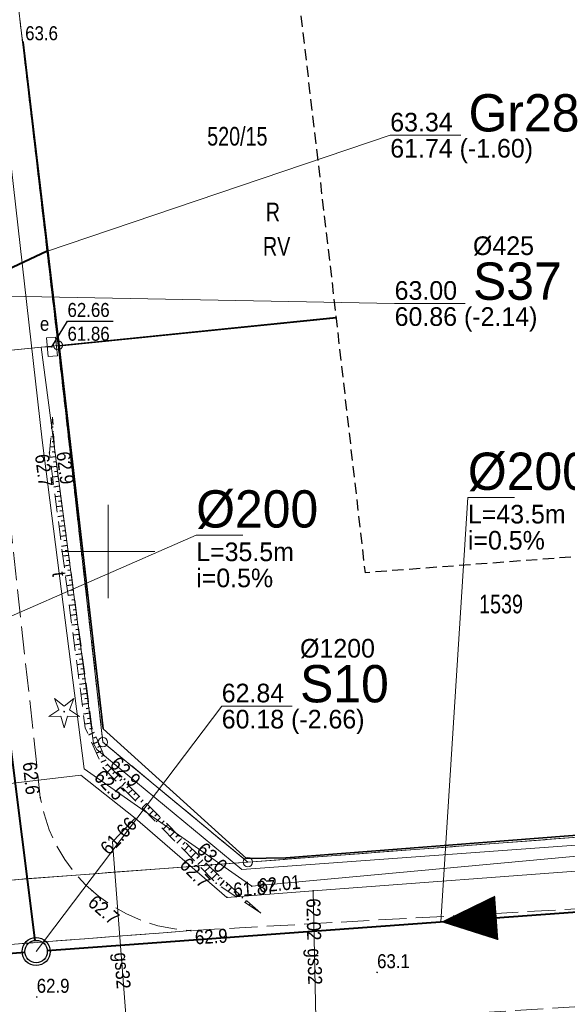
# Model space of a CAD drawing. Header units: metres. Extents: x 6473643 to 6474152, y 5887143 to 5887462.
# Tile 22 of 35: x 6473895 to 6473925, y 5887326 to 5887379. Entities that reach past the tile are written whole.
import ezdxf
from ezdxf.enums import TextEntityAlignment as Align

# ---------------------------------------------------------------- set-up
doc = ezdxf.new("R2010")
doc.units = ezdxf.units.M
doc.header["$MEASUREMENT"] = 0
for name, pattern in [('0.5_0.5', [1, 0.5, -0.5]), ('1.0_0.5', [1.5, 1, -0.5]), ('1.5_0.5', [2, 1.5, -0.5]), ('2', [0.9, 0.6, -0.3]), ('219-500', [0])]:
    doc.linetypes.add(name, pattern=pattern)
doc.layers.get('0').update_dxf_attribs({"color": 2, "linetype": 'CONTINUOUS', "lineweight": 5})
for name, color, linetype in [('000 Inne (niezydentyfikowane)', 7, 'CONTINUOUS'), ('202-punkt graniczny', 7, 'CONTINUOUS'), ('209-oznaczenie konturu klasyfikacyjnego', 7, 'CONTINUOUS'), ('210-oznaczenie konturu użytku gruntowego', 7, 'CONTINUOUS'), ('211-numer działki ewidencyjnej', 7, 'CONTINUOUS'), ('217-kontur klasyfikacyjny', 7, 'CONTINUOUS'), ('218-kontur użytku gruntowego', 7, 'CONTINUOUS'), ('219-działka ewidencyjna', 7, 'CONTINUOUS'), ('drzewo iglaste', 7, 'CONTINUOUS'), ('jezdnia', 7, 'CONTINUOUS'), ('ogrodzenie trwałe', 7, 'CONTINUOUS'), ('pikieta naturalna', 7, 'CONTINUOUS'), ('pikieta naturalna-Atr2', 7, 'CONTINUOUS'), ('przewód elektroenergetyczny podziemny', 7, 'CONTINUOUS'), ('przewód gazowy', 7, 'CONTINUOUS'), ('przewód gazowy-Atr1', 7, 'CONTINUOUS'), ('przewód telekomunikacyjny podziemny', 7, 'CONTINUOUS'), ('przewód telekomunikacyjny podziemny-Atr1', 7, 'CONTINUOUS'), ('rzedna', 7, 'CONTINUOUS'), ('rzedna-Atr2', 7, 'CONTINUOUS'), ('rzedna-Atr3', 7, 'CONTINUOUS'), ('SJ_16_Liczby', 7, 'CONTINUOUS'), ('SJ_27_Wymiary', 7, 'CONTINUOUS'), ('SJ_5_Węzły_1', 7, 'CONTINUOUS'), ('skarpa nieumocniona', 7, 'CONTINUOUS'), ('szafa elektroenergetyczna lub kontener', 7, 'CONTINUOUS'), ('szafa elektroenergetyczna lub kontener-Atr17', 7, 'CONTINUOUS'), ('Wstawianie ramki sekcyjnej z opisem', 7, 'CONTINUOUS'), ('Zakres', 7, 'CONTINUOUS')]:
    doc.layers.add(name, color=color, linetype=linetype)
for name, color, linetype, lineweight in [('SJ_19_Opis_Pz_1', 7, 'CONTINUOUS', 20), ('SJ_26_Teksty', 7, 'CONTINUOUS', 20), ('SJ_28_Linie_odn', 7, 'CONTINUOUS', 20), ('SJ_8_KS_GRAWITA_1', 34, 'CONTINUOUS', 40), ('SJ_8_KS_PRZYŁĄCZA', 40, 'CONTINUOUS', 40)]:
    doc.layers.add(name, color=color, linetype=linetype, lineweight=lineweight)
doc.styles.add('OPISOWY', font='GOTHIC.TTF')
doc.styles.get("Standard").update_dxf_attribs({"font": 'Working1250', "width": 0.75})
doc.linetypes.add('902-500', pattern='A,3.75,0,[1,ksztalty.shx,S=0.5,R=0,X=0,Y=0],3.75', length=7.5)

# ---------------------------------------------------------------- blocks, each defined once
blk = doc.blocks.new('202')
at = {"color": 0, "linetype": 'Continuous', "lineweight": 0}
blk.add_circle((0, 0), 0.25, dxfattribs=at)
blk = doc.blocks.new('PW01')
at = {"linetype": 'Continuous', "lineweight": 13}
h = blk.add_hatch(color=0, dxfattribs=at)
edge = h.paths.add_edge_path()
edge.add_arc((0, 0), 0.045, 0, 360)
blk = doc.blocks.new('US18')
at = {"color": 0, "linetype": 'Continuous', "lineweight": 13}
for p, q in [((-0.5, -0.25), (-0.5, 0.25)), ((-0.5, 0.25), (0.5, 0.25)), ((0.5, -0.25), (0.5, 0.25)), ((-0.5, -0.25), (0.5, -0.25))]:
    blk.add_line(p, q, dxfattribs=at)
blk = doc.blocks.new('OP011')
at = {"linetype": 'Continuous', "lineweight": 13}
h = blk.add_hatch(color=0, dxfattribs=at)
edge = h.paths.add_edge_path()
edge.add_arc((0, 0), 0.05, 0, 360)
at = {"color": 0, "linetype": 'Continuous', "lineweight": 13}
for p, q in [((-0.283, 0.093), (-0.512, 0.706)), ((-0.512, 0.706), (0, 0.299)), ((0, 0.299), (0.512, 0.706)), ((0.512, 0.706), (0.283, 0.093)), ((-0.828, -0.268), (-0.283, 0.093)), ((0.283, 0.093), (0.828, -0.268)), ((-0.175, -0.24), (-0.828, -0.268)), ((0, -0.87), (-0.175, -0.24)), ((0.175, -0.24), (0, -0.87)), ((0.828, -0.268), (0.175, -0.24))]:
    blk.add_line(p, q, dxfattribs=at)

msp = doc.modelspace()

# ---------------------------------------------------------------- linework, layer by layer
at = {"layer": '000 Inne (niezydentyfikowane)', "color": 7, "linetype": 'Continuous', "lineweight": 25, "flags": 128}
for points in [[(6473897.04, 5887356.94), (6473897.02, 5887356.94)], [(6473897.04, 5887356.94), (6473897.02, 5887356.94)], [(6473897.05, 5887356.67), (6473896.97, 5887356.67)], [(6473897.05, 5887356.67), (6473896.97, 5887356.67)], [(6473897.07, 5887356.41), (6473897.01, 5887356.4)], [(6473897.07, 5887356.41), (6473897.01, 5887356.4)], [(6473897.09, 5887356.14), (6473896.93, 5887356.13)], [(6473897.09, 5887356.14), (6473896.93, 5887356.13)], [(6473897.1, 5887355.87), (6473897, 5887355.87)], [(6473897.1, 5887355.87), (6473897, 5887355.87)], [(6473897.12, 5887355.61), (6473896.88, 5887355.59)], [(6473897.12, 5887355.61), (6473896.88, 5887355.59)], [(6473897.14, 5887355.34), (6473897, 5887355.33)], [(6473897.14, 5887355.34), (6473897, 5887355.33)], [(6473897.17, 5887355.08), (6473896.88, 5887355.04)], [(6473897.17, 5887355.08), (6473896.88, 5887355.04)], [(6473897.21, 5887354.81), (6473897.06, 5887354.79)], [(6473897.21, 5887354.81), (6473897.06, 5887354.79)], [(6473897.24, 5887354.55), (6473896.95, 5887354.51)], [(6473897.24, 5887354.55), (6473896.95, 5887354.51)], [(6473897.28, 5887354.28), (6473897.13, 5887354.26)], [(6473897.28, 5887354.28), (6473897.13, 5887354.26)], [(6473897.32, 5887354.02), (6473897.02, 5887353.98)], [(6473897.32, 5887354.02), (6473897.02, 5887353.98)], [(6473897.35, 5887353.75), (6473897.2, 5887353.73)], [(6473897.35, 5887353.75), (6473897.2, 5887353.73)], [(6473897.39, 5887353.49), (6473897.09, 5887353.45)], [(6473897.39, 5887353.49), (6473897.09, 5887353.45)], [(6473897.42, 5887353.22), (6473897.27, 5887353.2)], [(6473897.42, 5887353.22), (6473897.27, 5887353.2)], [(6473897.46, 5887352.96), (6473897.16, 5887352.92)], [(6473897.46, 5887352.96), (6473897.16, 5887352.92)], [(6473897.49, 5887352.69), (6473897.34, 5887352.67)], [(6473897.49, 5887352.69), (6473897.34, 5887352.67)], [(6473897.53, 5887352.43), (6473897.23, 5887352.39)], [(6473897.53, 5887352.43), (6473897.23, 5887352.39)], [(6473897.57, 5887352.17), (6473897.41, 5887352.15)], [(6473897.57, 5887352.17), (6473897.41, 5887352.15)], [(6473897.6, 5887351.9), (6473897.3, 5887351.86)], [(6473897.6, 5887351.9), (6473897.3, 5887351.86)], [(6473897.64, 5887351.64), (6473897.48, 5887351.62)], [(6473897.64, 5887351.64), (6473897.48, 5887351.62)], [(6473897.67, 5887351.37), (6473897.37, 5887351.33)], [(6473897.67, 5887351.37), (6473897.37, 5887351.33)], [(6473897.71, 5887351.11), (6473897.55, 5887351.09)], [(6473897.71, 5887351.11), (6473897.55, 5887351.09)], [(6473897.74, 5887350.84), (6473897.43, 5887350.8)], [(6473897.74, 5887350.84), (6473897.43, 5887350.8)], [(6473897.78, 5887350.58), (6473897.62, 5887350.56)], [(6473897.78, 5887350.58), (6473897.62, 5887350.56)], [(6473897.82, 5887350.31), (6473897.5, 5887350.27)], [(6473897.82, 5887350.31), (6473897.5, 5887350.27)], [(6473897.85, 5887350.05), (6473897.69, 5887350.03)], [(6473897.85, 5887350.05), (6473897.69, 5887350.03)], [(6473897.89, 5887349.79), (6473897.57, 5887349.74)], [(6473897.89, 5887349.79), (6473897.57, 5887349.74)], [(6473897.92, 5887349.52), (6473897.76, 5887349.5)], [(6473897.92, 5887349.52), (6473897.76, 5887349.5)], [(6473897.96, 5887349.26), (6473897.64, 5887349.21)], [(6473897.96, 5887349.26), (6473897.64, 5887349.21)], [(6473897.99, 5887348.99), (6473897.83, 5887348.97)], [(6473897.99, 5887348.99), (6473897.83, 5887348.97)], [(6473898.03, 5887348.73), (6473897.71, 5887348.68)], [(6473898.03, 5887348.73), (6473897.71, 5887348.68)], [(6473898.07, 5887348.46), (6473897.91, 5887348.44)], [(6473898.07, 5887348.46), (6473897.91, 5887348.44)], [(6473898.1, 5887348.2), (6473897.78, 5887348.16)], [(6473898.1, 5887348.2), (6473897.78, 5887348.16)], [(6473898.14, 5887347.93), (6473897.98, 5887347.91)], [(6473898.14, 5887347.93), (6473897.98, 5887347.91)], [(6473898.17, 5887347.67), (6473897.85, 5887347.63)], [(6473898.17, 5887347.67), (6473897.85, 5887347.63)], [(6473898.21, 5887347.41), (6473898.05, 5887347.38)], [(6473898.21, 5887347.41), (6473898.05, 5887347.38)], [(6473898.24, 5887347.14), (6473897.92, 5887347.1)], [(6473898.24, 5887347.14), (6473897.92, 5887347.1)], [(6473898.28, 5887346.88), (6473898.12, 5887346.85)], [(6473898.28, 5887346.88), (6473898.12, 5887346.85)], [(6473898.32, 5887346.61), (6473897.99, 5887346.57)], [(6473898.32, 5887346.61), (6473897.99, 5887346.57)], [(6473898.35, 5887346.35), (6473898.19, 5887346.32)], [(6473898.35, 5887346.35), (6473898.19, 5887346.32)], [(6473898.39, 5887346.08), (6473898.05, 5887346.04)], [(6473898.39, 5887346.08), (6473898.05, 5887346.04)], [(6473898.42, 5887345.82), (6473898.26, 5887345.8)], [(6473898.42, 5887345.82), (6473898.26, 5887345.8)], [(6473898.46, 5887345.55), (6473898.12, 5887345.51)], [(6473898.46, 5887345.55), (6473898.12, 5887345.51)], [(6473898.49, 5887345.29), (6473898.33, 5887345.27)], [(6473898.49, 5887345.29), (6473898.33, 5887345.27)], [(6473898.53, 5887345.02), (6473898.19, 5887344.98)], [(6473898.53, 5887345.02), (6473898.19, 5887344.98)], [(6473898.57, 5887344.76), (6473898.4, 5887344.74)], [(6473898.57, 5887344.76), (6473898.4, 5887344.74)], [(6473898.6, 5887344.5), (6473898.26, 5887344.45)], [(6473898.6, 5887344.5), (6473898.26, 5887344.45)], [(6473898.64, 5887344.23), (6473898.47, 5887344.21)], [(6473898.64, 5887344.23), (6473898.47, 5887344.21)], [(6473898.67, 5887343.97), (6473898.33, 5887343.92)], [(6473898.67, 5887343.97), (6473898.33, 5887343.92)], [(6473898.71, 5887343.7), (6473898.54, 5887343.68)], [(6473898.71, 5887343.7), (6473898.54, 5887343.68)], [(6473898.74, 5887343.44), (6473898.4, 5887343.39)], [(6473898.74, 5887343.44), (6473898.4, 5887343.39)], [(6473898.78, 5887343.17), (6473898.61, 5887343.15)], [(6473898.78, 5887343.17), (6473898.61, 5887343.15)], [(6473898.82, 5887342.91), (6473898.47, 5887342.86)], [(6473898.82, 5887342.91), (6473898.47, 5887342.86)], [(6473898.85, 5887342.64), (6473898.68, 5887342.62)], [(6473898.85, 5887342.64), (6473898.68, 5887342.62)], [(6473898.89, 5887342.38), (6473898.54, 5887342.33)], [(6473898.89, 5887342.38), (6473898.54, 5887342.33)], [(6473898.92, 5887342.12), (6473898.75, 5887342.09)], [(6473898.92, 5887342.12), (6473898.75, 5887342.09)], [(6473898.96, 5887341.85), (6473898.61, 5887341.8)], [(6473898.96, 5887341.85), (6473898.61, 5887341.8)], [(6473898.99, 5887341.59), (6473898.82, 5887341.56)], [(6473898.99, 5887341.59), (6473898.82, 5887341.56)], [(6473899.03, 5887341.32), (6473898.67, 5887341.27)], [(6473899.03, 5887341.32), (6473898.67, 5887341.27)], [(6473899.07, 5887341.06), (6473898.89, 5887341.03)], [(6473899.07, 5887341.06), (6473898.89, 5887341.03)], [(6473899.1, 5887340.79), (6473898.74, 5887340.74)], [(6473899.1, 5887340.79), (6473898.74, 5887340.74)], [(6473899.15, 5887340.53), (6473898.99, 5887340.47)], [(6473899.15, 5887340.53), (6473898.99, 5887340.47)], [(6473899.25, 5887340.29), (6473898.94, 5887340.15)], [(6473899.25, 5887340.29), (6473898.94, 5887340.15)], [(6473899.36, 5887340.04), (6473899.21, 5887339.98)], [(6473899.36, 5887340.04), (6473899.21, 5887339.98)], [(6473899.46, 5887339.79), (6473899.16, 5887339.67)], [(6473899.46, 5887339.79), (6473899.16, 5887339.67)], [(6473899.57, 5887339.55), (6473899.42, 5887339.49)], [(6473899.57, 5887339.55), (6473899.42, 5887339.49)], [(6473899.67, 5887339.3), (6473899.38, 5887339.18)], [(6473899.67, 5887339.3), (6473899.38, 5887339.18)], [(6473899.88, 5887338.81), (6473899.6, 5887338.69)], [(6473899.88, 5887338.81), (6473899.6, 5887338.69)], [(6473899.77, 5887339.06), (6473899.63, 5887339)], [(6473899.77, 5887339.06), (6473899.63, 5887339)], [(6473899.98, 5887338.57), (6473899.85, 5887338.51)], [(6473899.98, 5887338.57), (6473899.85, 5887338.51)], [(6473900.17, 5887338.37), (6473899.96, 5887338.17)], [(6473900.17, 5887338.37), (6473899.96, 5887338.17)], [(6473900.36, 5887338.19), (6473900.25, 5887338.08)], [(6473900.36, 5887338.19), (6473900.25, 5887338.08)], [(6473900.54, 5887338), (6473900.33, 5887337.78)], [(6473900.54, 5887338), (6473900.33, 5887337.78)], [(6473900.73, 5887337.81), (6473900.63, 5887337.7)], [(6473900.73, 5887337.81), (6473900.63, 5887337.7)], [(6473900.92, 5887337.62), (6473900.71, 5887337.4)], [(6473900.92, 5887337.62), (6473900.71, 5887337.4)], [(6473901.11, 5887337.43), (6473901, 5887337.32)], [(6473901.11, 5887337.43), (6473901, 5887337.32)], [(6473901.3, 5887337.24), (6473901.08, 5887337.02)], [(6473901.3, 5887337.24), (6473901.08, 5887337.02)], [(6473901.49, 5887337.05), (6473901.38, 5887336.94)], [(6473901.49, 5887337.05), (6473901.38, 5887336.94)], [(6473901.68, 5887336.87), (6473901.45, 5887336.64)], [(6473901.68, 5887336.87), (6473901.45, 5887336.64)], [(6473901.87, 5887336.68), (6473901.75, 5887336.56)], [(6473901.87, 5887336.68), (6473901.75, 5887336.56)], [(6473902.06, 5887336.49), (6473901.83, 5887336.26)], [(6473902.06, 5887336.49), (6473901.83, 5887336.26)], [(6473902.24, 5887336.3), (6473902.13, 5887336.18)], [(6473902.24, 5887336.3), (6473902.13, 5887336.18)], [(6473902.43, 5887336.11), (6473902.2, 5887335.88)], [(6473902.43, 5887336.11), (6473902.2, 5887335.88)], [(6473902.62, 5887335.92), (6473902.5, 5887335.8)], [(6473902.62, 5887335.92), (6473902.5, 5887335.8)], [(6473902.81, 5887335.73), (6473902.57, 5887335.5)], [(6473902.81, 5887335.73), (6473902.57, 5887335.5)], [(6473903, 5887335.55), (6473902.88, 5887335.43)], [(6473903, 5887335.55), (6473902.88, 5887335.43)], [(6473903.19, 5887335.36), (6473902.95, 5887335.11)], [(6473903.19, 5887335.36), (6473902.95, 5887335.11)], [(6473903.38, 5887335.17), (6473903.26, 5887335.05)], [(6473903.38, 5887335.17), (6473903.26, 5887335.05)], [(6473903.57, 5887334.98), (6473903.32, 5887334.73)], [(6473903.57, 5887334.98), (6473903.32, 5887334.73)], [(6473903.76, 5887334.79), (6473903.63, 5887334.67)], [(6473903.76, 5887334.79), (6473903.63, 5887334.67)], [(6473903.94, 5887334.6), (6473903.69, 5887334.35)], [(6473903.94, 5887334.6), (6473903.69, 5887334.35)], [(6473904.13, 5887334.41), (6473904.01, 5887334.29)], [(6473904.13, 5887334.41), (6473904.01, 5887334.29)], [(6473904.32, 5887334.23), (6473904.07, 5887333.97)], [(6473904.32, 5887334.23), (6473904.07, 5887333.97)], [(6473904.51, 5887334.04), (6473904.38, 5887333.91)], [(6473904.51, 5887334.04), (6473904.38, 5887333.91)], [(6473904.7, 5887333.85), (6473904.44, 5887333.59)], [(6473904.7, 5887333.85), (6473904.44, 5887333.59)], [(6473904.89, 5887333.66), (6473904.76, 5887333.53)], [(6473904.89, 5887333.66), (6473904.76, 5887333.53)], [(6473905.08, 5887333.47), (6473904.81, 5887333.21)], [(6473905.08, 5887333.47), (6473904.81, 5887333.21)], [(6473905.27, 5887333.28), (6473905.13, 5887333.15)], [(6473905.27, 5887333.28), (6473905.13, 5887333.15)], [(6473905.45, 5887333.09), (6473905.19, 5887332.83)], [(6473905.45, 5887333.09), (6473905.19, 5887332.83)], [(6473905.64, 5887332.91), (6473905.51, 5887332.77)], [(6473905.64, 5887332.91), (6473905.51, 5887332.77)], [(6473905.83, 5887332.72), (6473905.56, 5887332.44)], [(6473905.83, 5887332.72), (6473905.56, 5887332.44)], [(6473906.02, 5887332.53), (6473905.88, 5887332.39)], [(6473906.02, 5887332.53), (6473905.88, 5887332.39)], [(6473906.22, 5887332.35), (6473905.98, 5887332.08)], [(6473906.22, 5887332.35), (6473905.98, 5887332.08)], [(6473906.42, 5887332.17), (6473906.31, 5887332.05)], [(6473906.42, 5887332.17), (6473906.31, 5887332.05)], [(6473906.62, 5887331.99), (6473906.43, 5887331.78)], [(6473906.62, 5887331.99), (6473906.43, 5887331.78)], [(6473906.82, 5887331.82), (6473906.73, 5887331.72)], [(6473906.82, 5887331.82), (6473906.73, 5887331.72)], [(6473907.02, 5887331.64), (6473906.88, 5887331.48)], [(6473907.02, 5887331.64), (6473906.88, 5887331.48)], [(6473907.22, 5887331.46), (6473907.16, 5887331.4)], [(6473907.22, 5887331.46), (6473907.16, 5887331.4)], [(6473907.42, 5887331.29), (6473907.32, 5887331.18)], [(6473907.42, 5887331.29), (6473907.32, 5887331.18)], [(6473907.62, 5887331.11), (6473907.58, 5887331.07)], [(6473907.62, 5887331.11), (6473907.58, 5887331.07)], [(6473907.82, 5887330.93), (6473907.77, 5887330.88)], [(6473907.82, 5887330.93), (6473907.77, 5887330.88)]]:
    msp.add_lwpolyline(points, dxfattribs=at)
at = {"layer": '217-kontur klasyfikacyjny', "color": 3, "linetype": '1.5_0.5', "lineweight": 18, "flags": 128}
for points in [[(6473894.57, 5887384.5), (6473897.31, 5887361.05)], [(6473897.31, 5887361.05), (6473899.72, 5887339.77)], [(6473899.72, 5887339.77), (6473907.49, 5887333.34)], [(6473907.49, 5887333.34), (6473952.34, 5887336.73)]]:
    msp.add_lwpolyline(points, dxfattribs=at)
at = {"layer": '218-kontur użytku gruntowego', "color": 3, "linetype": '0.5_0.5', "lineweight": 18, "flags": 128}
for points in [[(6473897.31, 5887361.05), (6473894.57, 5887384.5)], [(6473894.57, 5887384.5), (6473897.31, 5887361.05)], [(6473899.72, 5887339.77), (6473897.31, 5887361.05)], [(6473897.31, 5887361.05), (6473899.72, 5887339.77)], [(6473907.49, 5887333.34), (6473899.72, 5887339.77)], [(6473899.72, 5887339.77), (6473907.49, 5887333.34)], [(6473907.49, 5887333.34), (6473952.34, 5887336.73)], [(6473952.34, 5887336.73), (6473907.49, 5887333.34)], [(6473884.55, 5887331.61), (6473907.49, 5887333.34)], [(6473907.49, 5887333.34), (6473884.55, 5887331.61)]]:
    msp.add_lwpolyline(points, dxfattribs=at)
at = {"layer": '219-działka ewidencyjna', "color": 7, "linetype": '219-500', "lineweight": 18, "flags": 128}
for points in [[(6473897.31, 5887361.05), (6473894.57, 5887384.5)], [(6473897.31, 5887361.05), (6473912.23, 5887362.562)], [(6473888.36, 5887360.14), (6473897.31, 5887361.05)], [(6473897.31, 5887361.05), (6473899.72, 5887339.77)], [(6473907.49, 5887333.34), (6473899.72, 5887339.77)], [(6473907.49, 5887333.34), (6473952.34, 5887336.73)], [(6473884.55, 5887331.61), (6473907.49, 5887333.34)]]:
    msp.add_lwpolyline(points, dxfattribs=at)
at = {"layer": 'jezdnia', "color": 7, "linetype": '1.5_0.5', "lineweight": 18, "flags": 128}
for points in [[(6473899.48, 5887331.52), (6473898.81, 5887332.11), (6473898.2, 5887332.77), (6473897.67, 5887333.49), (6473897.21, 5887334.26), (6473896.84, 5887335.08), (6473896.56, 5887335.93), (6473896.36, 5887336.8), (6473894.7, 5887352.01), (6473892.99, 5887367.8), (6473891.24, 5887383.95), (6473889.82, 5887400.38), (6473889.74, 5887402.66), (6473890.69, 5887405.97), (6473892.86, 5887408.74), (6473895.49, 5887410.16), (6473877.56, 5887406.9), (6473881.59, 5887405.23), (6473884.29, 5887402.93), (6473885.75, 5887399.69), (6473887.32, 5887383.63), (6473889.41, 5887367.37), (6473891.15, 5887351.58), (6473891.94, 5887336.15), (6473892.05, 5887335.51), (6473892.1, 5887334.86), (6473892.09, 5887334.2), (6473892.02, 5887333.55), (6473891.89, 5887332.91), (6473891.7, 5887332.29), (6473891.46, 5887331.69), (6473891.15, 5887331.11), (6473890.8, 5887330.56), (6473890.4, 5887330.05), (6473889.95, 5887329.57), (6473889.45, 5887329.14), (6473888.92, 5887328.76), (6473888.36, 5887328.43), (6473904.44, 5887329.67), (6473903.55, 5887329.76), (6473902.67, 5887329.93), (6473901.81, 5887330.2), (6473900.99, 5887330.56), (6473900.21, 5887331)], [(6473796.48, 5887317.98), (6473796.89, 5887313.95), (6473779.68, 5887310.45), (6473779.77, 5887309.16), (6473806.66, 5887313.71), (6473832.89, 5887317.8), (6473864.02, 5887321.27), (6473904.53, 5887324.33), (6473928.18, 5887325.77), (6473950.3, 5887326.96), (6473984.93, 5887329.56), (6474007.77, 5887330.78), (6474030.98, 5887332.22), (6474030.08, 5887338.4), (6474006.87, 5887336.63), (6473984.87, 5887334.82), (6473949.95, 5887332.02), (6473927.93, 5887330.99), (6473907.04, 5887329.82), (6473904.44, 5887329.67), (6473888.36, 5887328.43), (6473885.84, 5887328.17), (6473863.78, 5887325.93), (6473832.45, 5887322.41), (6473805.67, 5887319.05)]]:
    msp.add_lwpolyline(points, close=True, dxfattribs=at)
at = {"layer": 'ogrodzenie trwałe', "color": 7, "linetype": '902-500', "lineweight": 35, "flags": 128}
for points in [[(6473938.23, 5887335.81), (6473909.52, 5887333.57), (6473907.41, 5887333.54), (6473899.74, 5887340.49), (6473897.37, 5887361.02), (6473895.45, 5887377.31)], [(6473897.37, 5887361.02), (6473912.234, 5887362.525)]]:
    msp.add_lwpolyline(points, dxfattribs=at)
at = {"layer": 'przewód elektroenergetyczny podziemny', "color": 1, "linetype": 'Continuous', "lineweight": 18, "flags": 128}
for points in [[(6473831.86, 5887325.27), (6473863.26, 5887329.49), (6473877.21, 5887330.55), (6473884.59, 5887331.11), (6473884.93, 5887331.29), (6473891.12, 5887338.76), (6473891.06, 5887339.46), (6473889.26, 5887360.23), (6473896.41, 5887360.96), (6473899.22, 5887339.71), (6473899.4, 5887339.38), (6473907.17, 5887332.95), (6473927.54, 5887334.43), (6473952.38, 5887336.23), (6473958.66, 5887336.71), (6473959.66, 5887336.78), (6473984.28, 5887338.64)], [(6473896.41, 5887360.96), (6473896.98, 5887360.97)]]:
    msp.add_lwpolyline(points, dxfattribs=at)
at = {"layer": 'przewód gazowy', "color": 40, "linetype": 'Continuous', "lineweight": 18, "flags": 128}
for points in [[(6473984.21, 5887337.4), (6473964.97, 5887335.92), (6473949.07, 5887334.71), (6473944.14, 5887334.37), (6473926.74, 5887332.98), (6473910.99, 5887331.8), (6473906.37, 5887331.45), (6473901.44, 5887335.69), (6473898.54, 5887338), (6473892.16, 5887337.26), (6473891.18, 5887337.08), (6473885.29, 5887329.9), (6473861.68, 5887327.94), (6473846.99, 5887325.96), (6473832.41, 5887323.89), (6473813.49, 5887321.38), (6473793.81, 5887317.53), (6473774.19, 5887313.65), (6473755.22, 5887310.09), (6473736.37, 5887306.36), (6473711.47, 5887301.26), (6473705.4, 5887306.39), (6473698.93, 5887306.14), (6473698.16, 5887306.12)], [(6473901.11, 5887321.31), (6473901.23, 5887321.44), (6473900.24, 5887334.42), (6473901.44, 5887335.69)], [(6473911.34, 5887322.48), (6473911.16, 5887324.12), (6473910.99, 5887331.8)]]:
    msp.add_lwpolyline(points, dxfattribs=at)
at = {"layer": 'przewód telekomunikacyjny podziemny', "color": 30, "linetype": 'Continuous', "lineweight": 18, "flags": 128}
msp.add_lwpolyline([(6473889.67, 5887414.94), (6473889.85, 5887414.6), (6473891.42, 5887401.06), (6473893.37, 5887383.19), (6473896.46, 5887355.96), (6473898.72, 5887338.34), (6473907.7, 5887332.05), (6473925.7, 5887333.72)], dxfattribs=at)
at = {"layer": 'rzedna-Atr2', "color": 7, "flags": 128}
msp.add_lwpolyline([(6473896.98, 5887360.97), (6473897.82, 5887362.34), (6473900.262, 5887362.34)], dxfattribs=at)
at = {"layer": 'SJ_26_Teksty'}
for p, q in [((6473917.842, 5887330.132), (6473919.287, 5887352.898)), ((6473919.287, 5887352.898), (6473921.787, 5887352.898)), ((6473893.925, 5887346.146), (6473904.719, 5887350.879)), ((6473904.719, 5887350.879), (6473907.219, 5887350.879))]:
    msp.add_line(p, q, dxfattribs=at)
at = {"layer": 'SJ_28_Linie_odn'}
for points in [[(6473896.701, 5887366.081), (6473915.124, 5887372.317), (6473918.904, 5887372.317)], [(6473891.714, 5887363.746), (6473915.36, 5887363.292), (6473919.14, 5887363.292)], [(6473896.136, 5887328.547), (6473906.089, 5887341.707), (6473909.869, 5887341.707)]]:
    msp.add_lwpolyline(points, dxfattribs=at)
at = {"layer": 'SJ_5_Węzły_1'}
for radius in [0.75, 0.6]:
    msp.add_circle((6473896.136, 5887328.547), radius, dxfattribs=at)
at = {"layer": 'SJ_8_KS_GRAWITA_1'}
for p, q in [((6473891.741, 5887363.535), (6473896.061, 5887329.142)), ((6473938.949, 5887331.673), (6473896.734, 5887328.591)), ((6473895.538, 5887328.497), (6473881.598, 5887327.324))]:
    msp.add_line(p, q, dxfattribs=at)
msp.add_lwpolyline([(6473917.842, 5887330.132, 0, 2.4, 0), (6473920.833, 5887330.35, 0, 2.4, 0)], format="xyseb", dxfattribs=at)
at = {"layer": 'SJ_8_KS_PRZYŁĄCZA'}
msp.add_line((6473896.701, 5887366.081), (6473891.906, 5887363.836), dxfattribs=at)
at = {"layer": 'skarpa nieumocniona', "color": 7, "linetype": '1.0_0.5', "lineweight": 18, "flags": 128}
msp.add_lwpolyline([(6473908.19, 5887330.6), (6473906.08, 5887332.47), (6473899.99, 5887338.55), (6473899.13, 5887340.58), (6473897.14, 5887355.32), (6473897.02, 5887357.19), (6473896.85, 5887355.29), (6473898.77, 5887340.54), (6473899.73, 5887338.4), (6473905.79, 5887332.21)], close=True, dxfattribs=at)
msp.add_lwpolyline([(6473908.19, 5887330.6), (6473906.08, 5887332.47), (6473899.99, 5887338.55), (6473899.13, 5887340.58), (6473897.14, 5887355.32), (6473897.02, 5887357.19), (6473896.85, 5887355.29), (6473898.77, 5887340.54), (6473899.73, 5887338.4), (6473905.79, 5887332.21)], close=True, dxfattribs=at)
msp.add_lwpolyline([(6473908.19, 5887330.6), (6473906.08, 5887332.47), (6473899.99, 5887338.55), (6473899.13, 5887340.58), (6473897.14, 5887355.32), (6473897.02, 5887357.19), (6473896.85, 5887355.29), (6473898.77, 5887340.54), (6473899.73, 5887338.4), (6473905.79, 5887332.21)], close=True, dxfattribs=at)
msp.add_lwpolyline([(6473908.19, 5887330.6), (6473906.08, 5887332.47), (6473899.99, 5887338.55), (6473899.13, 5887340.58), (6473897.14, 5887355.32), (6473897.02, 5887357.19), (6473896.85, 5887355.29), (6473898.77, 5887340.54), (6473899.73, 5887338.4), (6473905.79, 5887332.21)], close=True, dxfattribs=at)
at = {"layer": 'Wstawianie ramki sekcyjnej z opisem', "color": 7, "linetype": 'Continuous', "lineweight": 13, "flags": 128}
for points in [[(6473900, 5887347.5), (6473900, 5887352.5)], [(6473897.5, 5887350), (6473902.5, 5887350)]]:
    msp.add_lwpolyline(points, dxfattribs=at)
at = {"layer": 'Zakres', "color": 5, "linetype": '2', "lineweight": 25, "flags": 128}
msp.add_lwpolyline([(6473676.81, 5887213.41), (6473667.74, 5887202.78), (6473659.01, 5887210.45), (6473646.22, 5887197.22), (6473711.04, 5887142.9), (6473724.09, 5887158.77), (6473713.27, 5887167.89), (6473715.19, 5887174.47), (6473715.74, 5887184.78), (6473715.02, 5887190.22), (6473713.69, 5887194.31), (6473713.69, 5887194.33), (6473711.51, 5887200.99), (6473711.05, 5887203.97), (6473710.6, 5887215.32), (6473712.4, 5887257.5), (6473712.5, 5887259.36), (6473715.25, 5887262.64), (6473716.97, 5887268.72), (6473717.54, 5887277.85), (6473718.7, 5887278.96), (6473734.03, 5887282.03), (6473761.49, 5887287.53), (6473786, 5887292.44), (6473816.32, 5887298.52), (6473820.72, 5887299.06), (6473856.75, 5887303.47), (6473865.02, 5887304.48), (6473879.04, 5887305.39), (6473905.86, 5887307.1), (6473929.16, 5887308.6), (6473952.76, 5887310.13), (6474012.11, 5887313.94), (6474012.19, 5887313.95), (6474034, 5887315.47), (6474034.15, 5887315.48), (6474067.2, 5887318.1), (6474070.83, 5887312.27), (6474109.78, 5887315.84), (6474119.74, 5887323.71), (6474125.77, 5887325.76), (6474130.41, 5887330.13), (6474132.82, 5887336.03), (6474132.55, 5887342.4), (6474129.75, 5887353.12), (6474127.58, 5887357.86), (6474123.91, 5887361.57), (6474119.19, 5887363.8), (6474113.99, 5887364.28), (6474112.58, 5887364.16), (6474098.55, 5887363.03), (6474089.61, 5887362.31), (6474048.91, 5887359.22), (6474048.87, 5887359.21), (6474015.96, 5887356.62), (6474003.54, 5887355.64), (6473983.11, 5887354.1), (6473951.21, 5887351.69), (6473913.79, 5887348.86), (6473912.21, 5887362.74), (6473912.21, 5887362.79), (6473909.47, 5887386.25), (6473908.51, 5887394.39), (6473921.49, 5887396.5), (6473947.61, 5887400.73), (6473971.66, 5887401.95), (6473989.34, 5887403.75), (6473994.99, 5887406.17), (6473999.9, 5887409.71), (6474003.01, 5887414.9), (6474003.81, 5887420.89), (6474002.18, 5887426.72), (6473998.38, 5887431.43), (6473993.03, 5887434.25), (6473960.42, 5887443.72), (6473954.98, 5887444.27), (6473941.62, 5887443.14), (6473941.16, 5887443.09), (6473938.74, 5887442.81), (6473932.71, 5887440.75), (6473928.97, 5887437.22), (6473827.76, 5887420.81), (6473827.74, 5887420.8), (6473818.01, 5887419.22), (6473821.59, 5887430.98), (6473827.8, 5887454.06), (6473804.74, 5887461.63), (6473793.55, 5887426.22), (6473796.12, 5887415.68), (6473722.82, 5887403.78), (6473688.63, 5887399.87), (6473687.59, 5887392.13), (6473687.54, 5887391.78), (6473687.03, 5887387.21), (6473674.53, 5887374.58), (6473675.94, 5887343.54), (6473681.38, 5887331.77), (6473680.33, 5887310.02), (6473679.31, 5887290.85), (6473677.82, 5887267.61), (6473677.79, 5887266.94), (6473677.55, 5887254.53), (6473677.46, 5887250.52), (6473677.46, 5887250.48), (6473677.12, 5887232.81), (6473677.12, 5887232.77), (6473676.91, 5887220.36), (6473676.91, 5887220.34), (6473676.81, 5887213.91)], close=True, dxfattribs=at)

# ---------------------------------------------------------------- block references
at = {"layer": '202-punkt graniczny', "color": 7, "linetype": 'Continuous', "lineweight": 18}
for p in [(6473897.31, 5887361.05), (6473899.72, 5887339.77), (6473907.49, 5887333.34)]:
    msp.add_blockref('202', p, dxfattribs=at)
at = {"layer": 'drzewo iglaste', "color": 94, "linetype": 'Continuous', "lineweight": 18}
msp.add_blockref('OP011', (6473897.64, 5887341.41), dxfattribs=at)
at = {"layer": 'pikieta naturalna', "color": 7, "linetype": 'Continuous', "lineweight": 13}
for p in [(6473895.45, 5887377.31), (6473896.85, 5887355.29), (6473896.85, 5887355.29), (6473897.14, 5887355.32), (6473897.14, 5887355.32), (6473899.73, 5887338.4), (6473899.73, 5887338.4), (6473899.99, 5887338.55), (6473899.99, 5887338.55), (6473896.36, 5887336.8), (6473906.08, 5887332.47), (6473906.08, 5887332.47), (6473905.79, 5887332.21), (6473905.79, 5887332.21), (6473899.13, 5887331.81), (6473904.44, 5887329.67), (6473914.42, 5887327.43), (6473914.42, 5887327.43), (6473896.17, 5887326.11), (6473896.17, 5887326.11)]:
    msp.add_blockref('PW01', p, dxfattribs=at)
at = {"layer": 'rzedna', "color": 7, "linetype": 'Continuous', "lineweight": 18}
for p in [(6473896.98, 5887360.97), (6473901.44, 5887335.69), (6473907.7, 5887332.05), (6473906.37, 5887331.45), (6473910.99, 5887331.8)]:
    msp.add_blockref('PW01', p, dxfattribs=at)
at = {"layer": 'szafa elektroenergetyczna lub kontener', "color": 1, "linetype": 'Continuous', "lineweight": 18, "rotation": 275.355}
msp.add_blockref('US18', (6473896.98, 5887360.97), dxfattribs=at)

# ---------------------------------------------------------------- texts
at = {"layer": '209-oznaczenie konturu klasyfikacyjnego', "color": 3, "linetype": 'Continuous', "lineweight": 18, "width": 0.79}
msp.add_text('RV', height=1, dxfattribs=at).set_placement((6473908.3, 5887365.86))
at = {"layer": '210-oznaczenie konturu użytku gruntowego', "color": 3, "linetype": 'Continuous', "lineweight": 18, "width": 0.79}
msp.add_text('R', height=1, dxfattribs=at).set_placement((6473908.45, 5887367.7))
at = {"layer": '211-numer działki ewidencyjnej', "color": 7, "linetype": 'Continuous', "lineweight": 18, "width": 0.79}
for s, p in [('520/15', (6473905.31, 5887371.76)), ('1539', (6473919.89, 5887346.68))]:
    msp.add_text(s, height=1, dxfattribs=at).set_placement(p)
at = {"layer": 'pikieta naturalna-Atr2', "color": 7, "width": 0.9}
msp.add_text('63.6', height=0.75, dxfattribs=at).set_placement((6473895.55, 5887377.41))
for s, rotation, p in [('62.7', 277.416, (6473896.07, 5887355.17)), ('62.7', 277.416, (6473896.07, 5887355.17)), ('62.9', 277.689, (6473897.21, 5887355.3)), ('62.9', 277.689, (6473897.21, 5887355.3)), ('62.9', 315.047, (6473900.04, 5887338.54)), ('62.9', 315.047, (6473900.04, 5887338.54)), ('62.5', 314.392, (6473899.19, 5887337.84)), ('62.5', 314.392, (6473899.19, 5887337.84)), ('63.0', 315.047, (6473904.69, 5887333.94)), ('63.0', 315.047, (6473904.69, 5887333.94)), ('62.7', 314.392, (6473903.78, 5887333.13)), ('62.7', 314.392, (6473903.78, 5887333.13))]:
    msp.add_text(s, height=0.75, rotation=rotation, dxfattribs=at).set_placement(p)
for s, rotation, p in [('62.6', 275.969, (6473896.16, 5887338.75)), ('62.7', 318.633, (6473899.35, 5887331.64)), ('62.9', 3.216, (6473904.63, 5887329.68))]:
    msp.add_text(s, height=0.75, rotation=rotation, dxfattribs=at).set_placement(p, align=Align.TOP_LEFT)
for s, p in [('63.1', (6473914.42, 5887327.43)), ('63.1', (6473914.42, 5887327.43)), ('62.9', (6473896.17, 5887326.11)), ('62.9', (6473896.17, 5887326.11))]:
    msp.add_text(s, height=0.75, dxfattribs=at).set_placement(p, align=Align.BOTTOM_LEFT)
at = {"layer": 'przewód gazowy-Atr1', "color": 40, "width": 0.9}
for rotation, p in [(274.361, (6473900.69, 5887328.5)), (271.268, (6473911.06, 5887328.72))]:
    msp.add_text('gs32', height=0.75, rotation=rotation, dxfattribs=at).set_placement(p, align=Align.MIDDLE_LEFT)
at = {"layer": 'przewód telekomunikacyjny podziemny-Atr1', "color": 30, "width": 0.9}
msp.add_text('t', height=0.75, rotation=277.309, dxfattribs=at).set_placement((6473897.36, 5887348.91), align=Align.MIDDLE_LEFT)
at = {"layer": 'rzedna-Atr2', "color": 7, "width": 0.9}
msp.add_text('62.66', height=0.75, dxfattribs=at).set_placement((6473897.82, 5887362.348), align=Align.BOTTOM_LEFT)
msp.add_text('61.66', height=0.75, rotation=46.623, dxfattribs=at).set_placement((6473901.33, 5887335.57), align=Align.MIDDLE_RIGHT)
for s, rotation, p in [('62.01', 5.3, (6473908.06, 5887332.08)), ('62.02', 271.268, (6473911, 5887331.4))]:
    msp.add_text(s, height=0.75, rotation=rotation, dxfattribs=at).set_placement(p, align=Align.MIDDLE_LEFT)
msp.add_text('61.87', height=0.75, rotation=4.295, dxfattribs=at).set_placement((6473906.74, 5887331.48))
at = {"layer": 'rzedna-Atr3', "color": 7, "width": 0.9}
msp.add_text('61.86', height=0.75, dxfattribs=at).set_placement((6473897.82, 5887361.072), align=Align.BOTTOM_LEFT)
at = {"layer": 'SJ_16_Liczby', "style": 'OPISOWY'}
for s, p in [('L=43.5m', (6473919.287, 5887351.498)), ('i=0.5%', (6473919.287, 5887350.098)), ('L=35.5m', (6473904.719, 5887349.479)), ('i=0.5%', (6473904.719, 5887348.079))]:
    msp.add_text(s, height=1, dxfattribs=at).set_placement(p)
at = {"layer": 'SJ_19_Opis_Pz_1', "style": 'OPISOWY'}
for s, height, p in [('Gr28', 2, (6473919.324, 5887372.517)), ('%%C425', 1, (6473919.56, 5887365.892)), ('S37', 2, (6473919.56, 5887363.492)), ('%%C1200', 1, (6473910.289, 5887344.307)), ('S10', 2, (6473910.289, 5887341.907))]:
    msp.add_text(s, height=height, dxfattribs=at).set_placement(p)
at = {"layer": 'SJ_26_Teksty', "style": 'OPISOWY'}
for s, p in [('63.34', (6473915.124, 5887372.517)), ('61.74 (-1.60)', (6473915.124, 5887371.117)), ('63.00', (6473915.36, 5887363.492)), ('60.86 (-2.14)', (6473915.36, 5887362.092)), ('62.84', (6473906.089, 5887341.907)), ('60.18 (-2.66)', (6473906.089, 5887340.507))]:
    msp.add_text(s, height=1, dxfattribs=at).set_placement(p)
at = {"layer": 'SJ_27_Wymiary', "style": 'OPISOWY'}
for p in [(6473919.287, 5887353.298), (6473904.719, 5887351.279)]:
    msp.add_text('%%C200', height=2, dxfattribs=at).set_placement(p)
at = {"layer": 'szafa elektroenergetyczna lub kontener-Atr17', "color": 1, "width": 0.9}
msp.add_text('e', height=0.75, dxfattribs=at).set_placement((6473896.34, 5887361.83))

doc.saveas('drawing.dxf')
